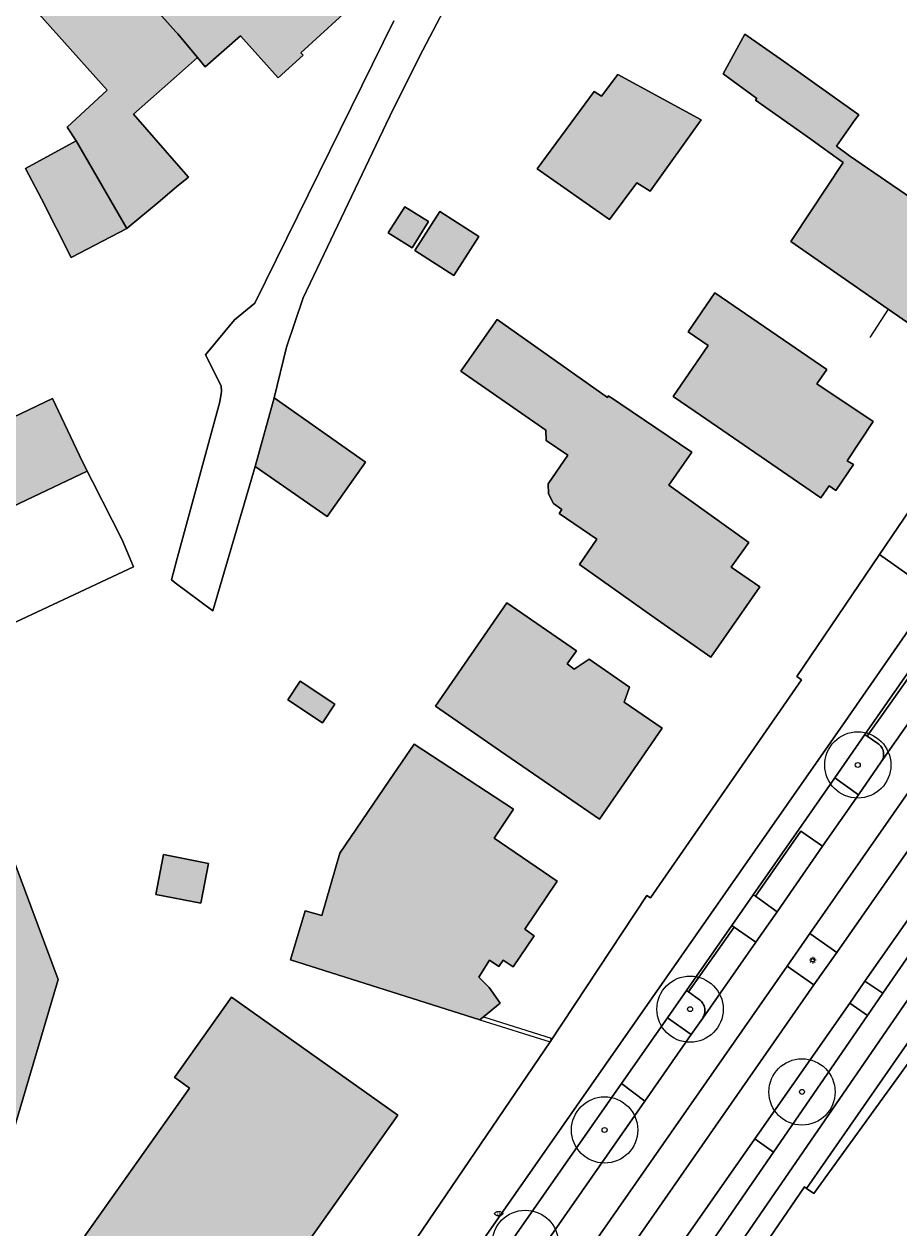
# Model space of a CAD drawing. Header units: metres. Extents: x 187482 to 189800, y 333582 to 335019.
# Tile 55 of 256: x 187988 to 188055, y 333932 to 334023. Entities that reach past the tile are written whole.
import ezdxf
from ezdxf.enums import TextEntityAlignment as Align

# ---------------------------------------------------------------- set-up
doc = ezdxf.new("R2010")
doc.units = ezdxf.units.M
doc.layers.get('0').update_dxf_attribs({"color": 252, "lineweight": 18})
for name, color, linetype, lineweight in [('B-WE-GR-BEPLANTING_CULTUUR_HEESTERS-GV', 252, 'Continuous', 18), ('B-WE-GR-BOOM-S', 252, 'Continuous', 18), ('B-WE-GR-HAAG-G', 252, 'GR-HAAG1-SO', 18), ('B-WE-IE-MEUBILAIR-S', 252, 'Continuous', 18), ('B-WE-IE-TERREINAFSCHEIDING_KUNSTMATIG_HEKWERK-G', 252, 'IE-TERREINAFSCHEIDING_KUNSTMATIG-SO', 18), ('B-WE-IE-TERREINAFSCHEIDING_KUNSTMATIG_MUUR-G', 252, 'IE-TERREINAFSCHEIDING_KUNSTMATIG-SO', 18), ('B-WE-OG-BEBOUWING-GV', 252, 'Continuous', 18), ('B-WE-OG-TERREIN_ERF-GV', 252, 'Continuous', 18), ('B-WE-VH-GESLOTENVERHARDING_ASFALT-GV', 252, 'Continuous', 18), ('B-WE-VH-OPENVERHARDING_BETONSTRAATSTEEN-GV', 252, 'Continuous', 18), ('B-WE-VH-OPENVERHARDING_STRAATBAKSTEEN-GV', 252, 'Continuous', 18)]:
    doc.layers.add(name, color=color, linetype=linetype, lineweight=lineweight)
doc.layers.add('B-WE-OG-BEBOUWING-V', color=7, linetype='Continuous', lineweight=18, true_color=0xf0f0f0)
doc.styles.add('NLCS-ISO', font='NLCS-ISO.ttf')
doc.linetypes.add('GR-HAAG1-SO', pattern='A,6,[176,NLCS.SHX,S=0.125,R=0,X=0,Y=0],-2', length=8)
doc.linetypes.add('IE-TERREINAFSCHEIDING_KUNSTMATIG-SO', pattern='A,4,[82,NLCS.SHX,S=0.75,R=90,X=0,Y=0],4,-2', length=10)

# ---------------------------------------------------------------- blocks, each defined once
blk = doc.blocks.new('SIE-MEUBILAIR_PAAL_LICHTMAST-SO')
for points in [[(-0.62, 0), (-1, 0)], [(-0.71, 0.71), (-0.44, 0.44)], [(0, 1), (0, 0.62)], [(0.44, 0.44), (0.71, 0.71)], [(1, 0), (0.62, 0)], [(-0.71, -0.71), (-0.44, -0.44)], [(0, -0.62), (0, -1)], [(0.44, -0.44), (0.71, -0.71)]]:
    blk.add_lwpolyline(points)
blk.add_circle((0, 0), 0.5)
blk = doc.blocks.new('SIE-MEUBILAIR_PUT_BRANDKRAAN-SO')
blk.add_ellipse((0, 0), major_axis=(1.25, 0), ratio=0.54)
at = {"style": 'NLCS-ISO'}
blk.add_text('bk', height=0.75, dxfattribs=at).set_placement((0.03, 0), align=Align.MIDDLE_CENTER)
blk = doc.blocks.new('SGR-BOOM_GBKN-SO')
at = {"color": 0, "linetype": 'ByBlock', "lineweight": 18}
for radius in [2, 0.15]:
    blk.add_circle((0, 0), radius, dxfattribs=at)

msp = doc.modelspace()

# ---------------------------------------------------------------- hatches: boundary and pattern name
at = {"layer": 'B-WE-OG-BEBOUWING-V'}
h = msp.add_hatch(color=256, dxfattribs=at)
h.dxf.hatch_style = 1
h.paths.add_polyline_path([(187994.677, 334028.403), (187999.947, 334022.486), (188000.083, 334022.334), (188001.579, 334020.545), (188002.154, 334019.858), (188004.822, 334022.176), (188007.668, 334019.025), (188009.555, 334020.726), (188009.381, 334020.915), (188013.741, 334024.936), (188007.956, 334029.785), (188004.463, 334026.658), (187999.242, 334032.489)], flags=17)
h = msp.add_hatch(color=256, dxfattribs=at)
h.dxf.hatch_style = 1
h.paths.add_polyline_path([(187994.677, 334028.403), (187989.602, 334023.859), (187994.769, 334018.088), (187991.735, 334015.293), (187992.415, 334014.281), (187996.241, 334007.65), (187996.429, 334007.807), (187998.61, 334009.629), (188000, 334010.79), (188000.893, 334011.536), (188000, 334012.56), (187996.748, 334016.289), (188000, 334019.153), (188001.579, 334020.545), (188000.083, 334022.334), (187999.947, 334022.486)], flags=17)
h = msp.add_hatch(color=256, dxfattribs=at)
h.dxf.hatch_style = 1
h.paths.add_polyline_path([(188051.486, 334016.233), (188045.8, 334020.275), (188042.892, 334022.307), (188041.263, 334019.316), (188043.799, 334017.466), (188043.707, 334017.337), (188047.867, 334014.384), (188048.798, 334013.724), (188050.324, 334012.641), (188046.519, 334006.915), (188046.354, 334006.666), (188053.707, 334001.57), (188056.943, 333999.336), (188060.484, 334004.452), (188055.662, 334007.79), (188056.283, 334008.699), (188056.6, 334009.164), (188053.987, 334010.948), (188050.78, 334013.138), (188049.801, 334013.869), (188051.228, 334015.871)], flags=17)
h = msp.add_hatch(color=256, dxfattribs=at)
h.dxf.hatch_style = 1
h.paths.add_polyline_path([(188027.208, 334012.153), (188032.67, 334008.344), (188034.743, 334011.103), (188035.732, 334010.483), (188039.587, 334015.857), (188033.309, 334019.265), (188032.06, 334017.649), (188031.511, 334017.977), (188030.458, 334016.551)], flags=17)
h = msp.add_hatch(color=256, dxfattribs=at)
h.dxf.hatch_style = 1
h.paths.add_polyline_path([(187996.241, 334007.65), (187992.415, 334014.281), (187988.602, 334012.192), (187989.811, 334009.896), (187992.027, 334005.478)], flags=17)
h = msp.add_hatch(color=256, dxfattribs=at)
h.dxf.hatch_style = 1
h.paths.add_polyline_path([(188017.224, 334009.302), (188015.98, 334007.328), (188017.77, 334006.2), (188019.014, 334008.174)], flags=17)
h = msp.add_hatch(color=256, dxfattribs=at)
h.dxf.hatch_style = 1
h.paths.add_polyline_path([(188020.923, 334004.102), (188022.811, 334007.049), (188019.864, 334008.937), (188017.976, 334005.99)], flags=17)
h = msp.add_hatch(color=256, dxfattribs=at)
h.dxf.hatch_style = 1
h.paths.add_polyline_path([(188040.624, 334002.81), (188038.6, 333999.872), (188040.122, 333998.831), (188037.484, 333994.991), (188039.133, 333993.859), (188048.63, 333987.335), (188049.253, 333988.242), (188049.748, 333987.902), (188051.085, 333989.85), (188050.619, 333990.141), (188052.586, 333993.11), (188048.328, 333995.931), (188049.086, 333997.024)], flags=17)
h = msp.add_hatch(color=256, dxfattribs=at)
h.dxf.hatch_style = 1
h.paths.add_polyline_path([(188028.076, 333987.653), (188028.445, 333986.913), (188029.089, 333986.467), (188028.885, 333986.173), (188031.706, 333984.222), (188030.402, 333982.312), (188036.053, 333978.319), (188040.324, 333975.34), (188044.018, 333980.637), (188041.869, 333982.12), (188043.192, 333983.964), (188037.156, 333988.294), (188038.881, 333990.782), (188032.6, 333995.031), (188032.514, 333994.906), (188024.186, 334000.786), (188021.451, 333996.897), (188027.872, 333992.452), (188027.905, 333991.672), (188029.523, 333990.559), (188028.044, 333988.409)], flags=17)
h = msp.add_hatch(color=256, dxfattribs=at)
h.dxf.hatch_style = 1
h.paths.add_polyline_path([(187982.198, 333984.967), (187982.532, 333984.266), (187993.235, 333989.367), (187992.901, 333990.068), (187990.63, 333994.834), (187979.927, 333989.733)], flags=17)
h = msp.add_hatch(color=256, dxfattribs=at)
h.dxf.hatch_style = 1
h.paths.add_polyline_path([(188005.932, 333989.699), (188011.351, 333985.936), (188014.263, 333990.039), (188007.359, 333994.895)], flags=17)
h = msp.add_hatch(color=256, dxfattribs=at)
h.dxf.hatch_style = 1
h.paths.add_polyline_path([(188029.468, 333974.817), (188030.191, 333975.803), (188024.927, 333979.416), (188019.536, 333971.639), (188024.447, 333968.237), (188031.914, 333963.103), (188036.646, 333969.984), (188033.776, 333971.936), (188034.193, 333973.057), (188031.129, 333975.179), (188030.005, 333974.432)], flags=17)
h = msp.add_hatch(color=256, dxfattribs=at)
h.dxf.hatch_style = 1
h.paths.add_polyline_path([(187971.252, 333973.399), (187948.51, 333964.466), (187948.704, 333963.972), (187949.988, 333964.478), (187956.203, 333948.691), (187955.002, 333948.202), (187955.191, 333947.701), (187973.901, 333955.099), (187979.877, 333939.788), (187987.081, 333937.563), (187991.069, 333951.029), (187981.26, 333977.196), (187971.315, 333973.111)], flags=17)
h = msp.add_hatch(color=256, dxfattribs=at)
h.dxf.hatch_style = 1
h.paths.add_polyline_path([(188011.939, 333971.773), (188009.329, 333973.512), (188008.396, 333972.112), (188011.005, 333970.373)], flags=17)
h = msp.add_hatch(color=256, dxfattribs=at)
h.dxf.hatch_style = 1
h.paths.add_polyline_path([(188016.071, 333966.042), (188012.323, 333960.557), (188010.953, 333955.832), (188009.71, 333956.207), (188008.596, 333952.497), (188022.891, 333947.983), (188023.166, 333948.205), (188024.429, 333949.225), (188023.598, 333950.415), (188022.8, 333951.198), (188023.609, 333952.471), (188024.322, 333951.996), (188024.656, 333952.481), (188025.4, 333951.979), (188026.99, 333954.31), (188026.279, 333954.822), (188028.735, 333958.43), (188023.963, 333961.679), (188025.422, 333963.855), (188017.939, 333968.776)], flags=17)
h = msp.add_hatch(color=256, dxfattribs=at)
h.dxf.hatch_style = 1
h.paths.add_polyline_path([(187998.424, 333957.424), (188001.826, 333956.764), (188002.41, 333959.774), (187999.008, 333960.434)], flags=17)
h = msp.add_hatch(color=256, dxfattribs=at)
h.dxf.hatch_style = 1
h.paths.add_polyline_path([(187969.32, 333913.313), (187975.518, 333908.911), (187977.874, 333912.244), (187978.851, 333911.549), (187979.38, 333911.173), (187978.03, 333909.291), (187978.584, 333908.898), (187978.755, 333908.777), (187988.731, 333901.696), (187988.894, 333901.58), (188016.691, 333940.776), (188004.137, 333949.679), (187999.845, 333943.626), (188000.032, 333943.494), (188000.963, 333942.834), (187984.701, 333919.904), (187984.959, 333919.721), (187983.928, 333918.27), (187982.746, 333919.109), (187983.586, 333920.291), (187977.398, 333924.686), (187969.403, 333913.429)], flags=17)

# ---------------------------------------------------------------- linework, layer by layer
at = {"layer": 'B-WE-GR-BEPLANTING_CULTUUR_HEESTERS-GV', "flags": 128}
for points in [[(188052.931, 333968.82), (188052.13, 333969.365), (188051.956, 333969.484), (188049.688, 333966.239), (188051.458, 333964.937), (188053.188, 333967.422)], [(188039.465, 333949.485), (188038.632, 333950.085), (188038.486, 333950.19), (188037.046, 333948.129)], [(188037.046, 333948.129), (188038.841, 333946.866), (188039.708, 333948.113)]]:
    msp.add_lwpolyline(points, dxfattribs=at)
at = {"layer": 'B-WE-GR-BEPLANTING_CULTUUR_HEESTERS-GV'}
for points in [[(188053.206, 333968.54, 0.095504), (188052.931, 333968.82)], [(188053.351, 333968.175, 0.095041), (188053.206, 333968.54)], [(188053.188, 333967.422, 0.097972), (188053.345, 333967.782)], [(188053.345, 333967.782, 0.096709), (188053.351, 333968.175)], [(188039.729, 333949.203, 0.098914), (188039.465, 333949.485)], [(188039.866, 333948.842, 0.096693), (188039.729, 333949.203)], [(188039.856, 333948.456, 0.09838), (188039.866, 333948.842)], [(188039.708, 333948.113, 0.09524), (188039.856, 333948.456)]]:
    msp.add_lwpolyline(points, format="xyb", dxfattribs=at)
at = {"layer": 'B-WE-GR-BEPLANTING_CULTUUR_HEESTERS-GV', "flags": 128}
for points in [[(188051.953, 333950.893), (188053.311, 333949.98), (188060.954, 333961.076), (188059.707, 333961.918)], [(188050.815, 333949.231), (188043.65, 333938.991), (188045.054, 333937.997), (188052.142, 333948.291)], [(188033.576, 333943.167), (188023.447, 333928.677), (188025.249, 333927.397), (188035.352, 333941.851)]]:
    msp.add_lwpolyline(points, close=True, dxfattribs=at)
at = {"layer": 'B-WE-GR-HAAG-G', "ltscale": 0.2, "flags": 128}
msp.add_lwpolyline([(188005.932, 333989.699), (188002.734, 333978.834), (187999.896, 333980.932), (187999.602, 333981.149), (188000, 333982.605), (188003.271, 333994.582), (188003.392, 333995.359), (188003.357, 333995.798), (188002.179, 333998.133)], dxfattribs=at)
at = {"layer": 'B-WE-IE-TERREINAFSCHEIDING_KUNSTMATIG_HEKWERK-G', "ltscale": 0.2, "flags": 128}
msp.add_lwpolyline([(188005.893, 334002.019), (188004.357, 334000.76), (188002.179, 333998.133)], dxfattribs=at)
at = {"layer": 'B-WE-IE-TERREINAFSCHEIDING_KUNSTMATIG_MUUR-G', "ltscale": 0.2, "flags": 128}
for points in [[(188053.707, 334001.57), (188052.327, 333999.429)], [(188022.891, 333947.983), (188028.185, 333946.311)], [(188023.166, 333948.205), (188028.263, 333946.6), (188028.185, 333946.311)]]:
    msp.add_lwpolyline(points, dxfattribs=at)
at = {"layer": 'B-WE-OG-BEBOUWING-GV', "flags": 128}
for points in [[(187994.677, 334028.403), (187999.947, 334022.486), (188000.083, 334022.334), (188001.579, 334020.545), (188002.154, 334019.858), (188004.822, 334022.176), (188007.668, 334019.025), (188009.555, 334020.726), (188009.381, 334020.915), (188013.741, 334024.936), (188007.956, 334029.785), (188004.463, 334026.658), (187999.242, 334032.489)], [(187994.677, 334028.403), (187989.602, 334023.859), (187994.769, 334018.088), (187991.735, 334015.293), (187992.415, 334014.281), (187996.241, 334007.65), (187996.429, 334007.807), (187998.61, 334009.629), (188000, 334010.79), (188000.893, 334011.536), (188000, 334012.56), (187996.748, 334016.289), (188000, 334019.153), (188001.579, 334020.545), (188000.083, 334022.334), (187999.947, 334022.486)], [(188051.486, 334016.233), (188045.8, 334020.275), (188042.892, 334022.307), (188041.263, 334019.316), (188043.799, 334017.466), (188043.707, 334017.337), (188047.867, 334014.384), (188048.798, 334013.724), (188050.324, 334012.641), (188046.519, 334006.915), (188046.354, 334006.666), (188053.707, 334001.57), (188056.943, 333999.336), (188060.484, 334004.452), (188055.662, 334007.79), (188056.283, 334008.699), (188056.6, 334009.164), (188053.987, 334010.948), (188050.78, 334013.138), (188049.801, 334013.869), (188051.228, 334015.871)], [(188027.208, 334012.153), (188032.67, 334008.344), (188034.743, 334011.103), (188035.732, 334010.483), (188039.587, 334015.857), (188033.309, 334019.265), (188032.06, 334017.649), (188031.511, 334017.977), (188030.458, 334016.551)], [(187996.241, 334007.65), (187992.415, 334014.281), (187988.602, 334012.192), (187989.811, 334009.896), (187992.027, 334005.478)], [(188017.224, 334009.302), (188015.98, 334007.328), (188017.77, 334006.2), (188019.014, 334008.174)], [(188020.923, 334004.102), (188022.811, 334007.049), (188019.864, 334008.937), (188017.976, 334005.99)], [(188040.624, 334002.81), (188038.6, 333999.872), (188040.122, 333998.831), (188037.484, 333994.991), (188039.133, 333993.859), (188048.63, 333987.335), (188049.253, 333988.242), (188049.748, 333987.902), (188051.085, 333989.85), (188050.619, 333990.141), (188052.586, 333993.11), (188048.328, 333995.931), (188049.086, 333997.024)], [(188028.076, 333987.653), (188028.445, 333986.913), (188029.089, 333986.467), (188028.885, 333986.173), (188031.706, 333984.222), (188030.402, 333982.312), (188036.053, 333978.319), (188040.324, 333975.34), (188044.018, 333980.637), (188041.869, 333982.12), (188043.192, 333983.964), (188037.156, 333988.294), (188038.881, 333990.782), (188032.6, 333995.031), (188032.514, 333994.906), (188024.186, 334000.786), (188021.451, 333996.897), (188027.872, 333992.452), (188027.905, 333991.672), (188029.523, 333990.559), (188028.044, 333988.409)], [(187982.198, 333984.967), (187982.532, 333984.266), (187993.235, 333989.367), (187992.901, 333990.068), (187990.63, 333994.834), (187979.927, 333989.733)], [(188005.932, 333989.699), (188011.351, 333985.936), (188014.263, 333990.039), (188007.359, 333994.895)], [(188029.468, 333974.817), (188030.191, 333975.803), (188024.927, 333979.416), (188019.536, 333971.639), (188024.447, 333968.237), (188031.914, 333963.103), (188036.646, 333969.984), (188033.776, 333971.936), (188034.193, 333973.057), (188031.129, 333975.179), (188030.005, 333974.432)], [(187971.252, 333973.399), (187948.51, 333964.466), (187948.704, 333963.972), (187949.988, 333964.478), (187956.203, 333948.691), (187955.002, 333948.202), (187955.191, 333947.701), (187973.901, 333955.099), (187979.877, 333939.788), (187987.081, 333937.563), (187991.069, 333951.029), (187981.26, 333977.196), (187971.315, 333973.111)], [(188011.939, 333971.773), (188009.329, 333973.512), (188008.396, 333972.112), (188011.005, 333970.373)], [(188016.071, 333966.042), (188012.323, 333960.557), (188010.953, 333955.832), (188009.71, 333956.207), (188008.596, 333952.497), (188022.891, 333947.983), (188023.166, 333948.205), (188024.429, 333949.225), (188023.598, 333950.415), (188022.8, 333951.198), (188023.609, 333952.471), (188024.322, 333951.996), (188024.656, 333952.481), (188025.4, 333951.979), (188026.99, 333954.31), (188026.279, 333954.822), (188028.735, 333958.43), (188023.963, 333961.679), (188025.422, 333963.855), (188017.939, 333968.776)], [(187998.424, 333957.424), (188001.826, 333956.764), (188002.41, 333959.774), (187999.008, 333960.434)], [(187969.32, 333913.313), (187975.518, 333908.911), (187977.874, 333912.244), (187978.851, 333911.549), (187979.38, 333911.173), (187978.03, 333909.291), (187978.584, 333908.898), (187978.755, 333908.777), (187988.731, 333901.696), (187988.894, 333901.58), (188016.691, 333940.776), (188004.137, 333949.679), (187999.845, 333943.626), (188000.032, 333943.494), (188000.963, 333942.834), (187984.701, 333919.904), (187984.959, 333919.721), (187983.928, 333918.27), (187982.746, 333919.109), (187983.586, 333920.291), (187977.398, 333924.686), (187969.403, 333913.429)]]:
    msp.add_lwpolyline(points, close=True, dxfattribs=at)
at = {"layer": 'B-WE-OG-TERREIN_ERF-GV', "flags": 128}
for points in [[(188016.387, 334023.318), (188005.893, 334002.019), (188004.357, 334000.76), (188002.179, 333998.133), (188003.357, 333995.798), (188003.392, 333995.359), (188003.271, 333994.582), (188000, 333982.605), (187999.602, 333981.149), (187999.896, 333980.932), (188002.734, 333978.834), (188005.932, 333989.699), (188007.359, 333994.895), (188008.29, 333998.705), (188009.554, 334002.429), (188016.336, 334016.656), (188018.577, 334021.11), (188034.387, 334051.194)], [(188034.387, 334051.194), (188018.577, 334021.11), (188016.336, 334016.656), (188009.554, 334002.429), (188008.29, 333998.705), (188007.359, 333994.895), (188014.263, 333990.039), (188011.351, 333985.936), (188005.932, 333989.699), (188002.734, 333978.834), (187999.896, 333980.932), (187999.602, 333981.149), (188000, 333982.605), (188003.271, 333994.582), (188003.392, 333995.359), (188003.357, 333995.798), (188002.179, 333998.133), (188004.357, 334000.76), (188005.893, 334002.019), (188016.387, 334023.318)], [(188013.741, 334024.936), (188009.381, 334020.915), (188009.555, 334020.726), (188007.668, 334019.025), (188004.822, 334022.176), (188002.154, 334019.858), (188001.579, 334020.545), (188000, 334019.153), (187996.748, 334016.289), (188000, 334012.56), (188000.893, 334011.536), (188000, 334010.79), (187998.61, 334009.629), (187996.429, 334007.807), (187996.241, 334007.65), (187992.027, 334005.478), (187989.811, 334009.896), (187988.602, 334012.192), (187992.415, 334014.281), (187991.735, 334015.293), (187994.769, 334018.088), (187989.602, 334023.859)], [(188017.729, 333930.923), (188028.185, 333946.311), (188035.49, 333957.353), (188035.765, 333957.184), (188047.17, 333973.62), (188046.816, 333973.87), (188053.058, 333983.06), (188067.805, 334004.773)], [(187979.927, 333989.733), (187990.63, 333994.834), (187992.901, 333990.068), (187995.896, 333984.179), (187996.739, 333982.13), (187982.992, 333975.706)], [(187981.26, 333977.196), (187991.069, 333951.029), (187987.081, 333937.563)], [(188065.695, 333961.069), (188065.628, 333961.004), (188065.561, 333960.937), (188065.496, 333960.869), (188065.432, 333960.8), (188065.369, 333960.73), (188065.307, 333960.659), (188064.427, 333959.371), (188080.751, 333948.176), (188082.876, 333946.719), (188079.022, 333939.779), (188076.845, 333941.142), (188074.013, 333941.519), (188072.476, 333942.167), (188070.403, 333943.627), (188068.024, 333940.454), (188065.349, 333941.239), (188056.932, 333947.078), (188048.1, 333934.879), (188047.557, 333935.25), (188047.401, 333935.385), (188040.576, 333925.436)], [(187984.701, 333919.904), (188000.963, 333942.834), (188000.032, 333943.494), (187999.845, 333943.626), (188004.137, 333949.679), (188016.691, 333940.776), (187988.894, 333901.58)]]:
    msp.add_lwpolyline(points, dxfattribs=at)
for points in [[(188045.8, 334020.275), (188051.486, 334016.233), (188051.228, 334015.871), (188049.801, 334013.869), (188050.78, 334013.138), (188053.987, 334010.948), (188056.6, 334009.164), (188056.283, 334008.699), (188055.662, 334007.79), (188060.484, 334004.452), (188056.943, 333999.336), (188053.707, 334001.57), (188046.354, 334006.666), (188046.519, 334006.915), (188050.324, 334012.641), (188048.798, 334013.724), (188047.867, 334014.384), (188043.707, 334017.337), (188043.799, 334017.466), (188041.263, 334019.316), (188042.892, 334022.307)], [(188033.309, 334019.265), (188039.587, 334015.857), (188035.732, 334010.483), (188034.743, 334011.103), (188032.67, 334008.344), (188027.208, 334012.153), (188030.458, 334016.551), (188031.511, 334017.977), (188032.06, 334017.649)], [(188017.224, 334009.302), (188019.014, 334008.174), (188017.77, 334006.2), (188015.98, 334007.328)], [(188019.864, 334008.937), (188022.811, 334007.049), (188020.923, 334004.102), (188017.976, 334005.99)], [(188048.328, 333995.931), (188052.586, 333993.11), (188050.619, 333990.141), (188051.085, 333989.85), (188049.748, 333987.902), (188049.253, 333988.242), (188048.63, 333987.335), (188039.133, 333993.859), (188037.484, 333994.991), (188040.122, 333998.831), (188038.6, 333999.872), (188040.624, 334002.81), (188049.086, 333997.024)], [(188027.872, 333992.452), (188021.451, 333996.897), (188024.186, 334000.786), (188032.514, 333994.906), (188032.6, 333995.031), (188038.881, 333990.782), (188037.156, 333988.294), (188043.192, 333983.964), (188041.869, 333982.12), (188044.018, 333980.637), (188040.324, 333975.34), (188036.053, 333978.319), (188030.402, 333982.312), (188031.706, 333984.222), (188028.885, 333986.173), (188029.089, 333986.467), (188028.445, 333986.913), (188028.076, 333987.653), (188028.044, 333988.409), (188029.523, 333990.559), (188027.905, 333991.672)], [(187992.901, 333990.068), (187993.235, 333989.367), (187982.532, 333984.266), (187982.198, 333984.967), (187980.89, 333984.333), (187982.28, 333980.81), (187964.172, 333973.62), (187938.199, 333963.624), (187939.056, 333960.956), (187948.51, 333964.466), (187971.252, 333973.399), (187982.248, 333977.71), (187982.992, 333975.706), (187996.739, 333982.13), (187995.896, 333984.179)], [(188031.129, 333975.179), (188034.193, 333973.057), (188033.776, 333971.936), (188036.646, 333969.984), (188031.914, 333963.103), (188024.447, 333968.237), (188019.536, 333971.639), (188024.927, 333979.416), (188030.191, 333975.803), (188029.468, 333974.817), (188030.005, 333974.432)], [(188011.939, 333971.773), (188011.005, 333970.373), (188008.396, 333972.112), (188009.329, 333973.512)], [(188012.323, 333960.557), (188016.071, 333966.042), (188017.939, 333968.776), (188025.422, 333963.855), (188023.963, 333961.679), (188028.735, 333958.43), (188026.279, 333954.822), (188026.99, 333954.31), (188025.4, 333951.979), (188024.656, 333952.481), (188024.322, 333951.996), (188023.609, 333952.471), (188022.8, 333951.198), (188023.598, 333950.415), (188024.429, 333949.225), (188023.166, 333948.205), (188022.891, 333947.983), (188008.596, 333952.497), (188009.71, 333956.207), (188010.953, 333955.832)], [(188002.41, 333959.774), (188001.826, 333956.764), (187998.424, 333957.424), (187999.008, 333960.434)], [(188056.932, 333947.078), (188056.158, 333947.615), (188047.557, 333935.25), (188048.1, 333934.879)]]:
    msp.add_lwpolyline(points, close=True, dxfattribs=at)
at = {"layer": 'B-WE-VH-GESLOTENVERHARDING_ASFALT-GV', "flags": 128}
for points in [[(188007.408, 333896.597), (188009.118, 333899.069), (188026.297, 333923.653), (188027.984, 333926.1), (188046.087, 333952.019), (188047.805, 333954.477), (188062.907, 333976.156), (188060.486, 333977.865), (188059.737, 333976.79), (188057.227, 333973.187), (188053.188, 333967.422), (188051.458, 333964.937), (188048.76, 333961.063), (188045.333, 333956.132), (188043.732, 333953.842), (188039.708, 333948.113), (188038.841, 333946.866), (188035.352, 333941.851), (188025.249, 333927.397)], [(188014.757, 333897.543), (188023.036, 333909.413), (188031.03, 333920.887), (188032.178, 333922.526), (188036.508, 333928.794), (188043.65, 333938.991), (188050.815, 333949.231), (188051.953, 333950.893), (188059.707, 333961.918), (188067.423, 333972.968), (188064.955, 333974.711), (188049.823, 333953.044), (188048.11, 333950.603), (188030.022, 333924.681), (188028.295, 333922.206), (188011.19, 333897.679), (188009.391, 333895.272), (188008.053, 333893.628), (188006.449, 333892.241)]]:
    msp.add_lwpolyline(points, dxfattribs=at)
msp.add_lwpolyline([(188042.083, 333954.976), (188041.91, 333955.095), (188038.486, 333950.19), (188038.632, 333950.085)], close=True, dxfattribs=at)
at = {"layer": 'B-WE-VH-OPENVERHARDING_BETONSTRAATSTEEN-GV', "flags": 128}
for points in [[(188018.369, 333921.393), (188022.284, 333926.993), (188023.447, 333928.677), (188033.576, 333943.167), (188037.046, 333948.129), (188038.486, 333950.19), (188041.91, 333955.095), (188043.529, 333957.415), (188046.958, 333962.328), (188049.688, 333966.239), (188051.956, 333969.484), (188057.942, 333978.062), (188058.674, 333979.113), (188057.184, 333980.161), (188050.454, 333970.483), (188021.158, 333928.543), (188003.084, 333902.707), (188000, 333898.314), (187995.4, 333891.762), (187994.931, 333891.094), (187994.091, 333889.897), (187993.637, 333889.676)], [(188053.188, 333967.422), (188057.227, 333973.187), (188055.586, 333974.283), (188052.13, 333969.365), (188052.931, 333968.82)], [(188000, 333869.323), (188062.537, 333960.166), (188070.118, 333970.313), (188070.486, 333970.806), (188068.993, 333971.86), (188060.954, 333961.076), (188053.311, 333949.98), (188052.142, 333948.291), (188045.054, 333937.997), (188037.991, 333927.741)], [(188039.708, 333948.113), (188043.732, 333953.842), (188042.083, 333954.976), (188038.632, 333950.085), (188039.465, 333949.485)]]:
    msp.add_lwpolyline(points, dxfattribs=at)
at = {"layer": 'B-WE-VH-OPENVERHARDING_BETONSTRAATSTEEN-GV'}
for points in [[(188052.931, 333968.82, -0.095504), (188053.206, 333968.54)], [(188053.206, 333968.54, -0.095041), (188053.351, 333968.175)], [(188053.345, 333967.782, -0.097972), (188053.188, 333967.422)], [(188053.351, 333968.175, -0.096709), (188053.345, 333967.782)], [(188039.465, 333949.485, -0.098914), (188039.729, 333949.203)], [(188039.729, 333949.203, -0.096693), (188039.866, 333948.842)], [(188039.866, 333948.842, -0.09838), (188039.856, 333948.456)], [(188039.856, 333948.456, -0.09524), (188039.708, 333948.113)]]:
    msp.add_lwpolyline(points, format="xyb", dxfattribs=at)
at = {"layer": 'B-WE-VH-OPENVERHARDING_BETONSTRAATSTEEN-GV', "flags": 128}
msp.add_lwpolyline([(188043.699, 333957.298), (188045.333, 333956.132), (188048.76, 333961.063), (188047.128, 333962.21)], close=True, dxfattribs=at)
at = {"layer": 'B-WE-VH-OPENVERHARDING_STRAATBAKSTEEN-GV', "flags": 128}
for points in [[(188067.805, 334004.773), (188053.058, 333983.06), (188057.184, 333980.161)], [(188064.157, 333961.678), (188062.537, 333960.166), (188000, 333869.323), (187992.062, 333857.916), (187989.168, 333853.934), (187981.666, 333843.11), (187968.752, 333823.895), (187971.237, 333822.252), (187976.063, 333829.099), (187978.095, 333832.166), (187983.734, 333840.254), (187988.099, 333846.875), (187988.35, 333848.59), (187993.498, 333856.316), (187995.851, 333859.703), (187999.458, 333864.964), (187999.103, 333865.251), (188023.614, 333900.798), (188028.013, 333907.146), (188040.576, 333925.436), (188047.401, 333935.385), (188047.557, 333935.25), (188056.158, 333947.615)]]:
    msp.add_lwpolyline(points, dxfattribs=at)
for points in [[(188053.058, 333983.06), (188046.816, 333973.87), (188047.17, 333973.62), (188035.765, 333957.184), (188035.49, 333957.353), (188028.185, 333946.311), (188017.729, 333930.923), (188018.228, 333930.576), (188018.617, 333930.306), (188010.277, 333918.297), (188001.101, 333904.172), (188000, 333902.594), (187996.498, 333897.573), (187996.015, 333896.881), (187992.113, 333896.067), (187992.07, 333893.991), (187995.4, 333891.762), (188000, 333898.314), (188003.084, 333902.707), (188021.158, 333928.543), (188050.454, 333970.483), (188057.184, 333980.161)], [(188060.486, 333977.865), (188060.541, 333977.944), (188058.736, 333979.202), (188058.674, 333979.113), (188057.942, 333978.062), (188051.956, 333969.484), (188052.13, 333969.365), (188055.586, 333974.283), (188057.227, 333973.187), (188059.737, 333976.79)], [(188047.805, 333954.477), (188049.823, 333953.044), (188064.955, 333974.711), (188062.907, 333976.156)], [(188043.529, 333957.415), (188043.699, 333957.298), (188047.128, 333962.21), (188048.76, 333961.063), (188051.458, 333964.937), (188049.688, 333966.239), (188046.958, 333962.328)], [(188041.91, 333955.095), (188042.083, 333954.976), (188043.732, 333953.842), (188045.333, 333956.132), (188043.699, 333957.298), (188043.529, 333957.415)], [(188049.823, 333953.044), (188047.805, 333954.477), (188046.087, 333952.019), (188048.11, 333950.603)], [(188027.984, 333926.1), (188030.022, 333924.681), (188048.11, 333950.603), (188046.087, 333952.019)], [(188053.311, 333949.98), (188051.953, 333950.893), (188050.815, 333949.231), (188052.142, 333948.291)], [(188033.576, 333943.167), (188035.352, 333941.851), (188038.841, 333946.866), (188037.046, 333948.129)], [(188045.054, 333937.997), (188043.65, 333938.991), (188036.508, 333928.794), (188037.991, 333927.741)]]:
    msp.add_lwpolyline(points, close=True, dxfattribs=at)

# ---------------------------------------------------------------- block references
at = {"layer": 'B-WE-GR-BOOM-S', "xscale": 1.25, "yscale": 1.25, "zscale": 1.25}
for p in [(188051.418, 333967.197), (188038.757, 333948.78), (188047.204, 333942.541), (188032.304, 333939.67), (188026.319, 333931.117)]:
    msp.add_blockref('SGR-BOOM_GBKN-SO', p, dxfattribs=at)
at = {"layer": 'B-WE-IE-MEUBILAIR-S', "xscale": 0.25, "yscale": 0.25, "zscale": 0.25}
for name, p in [('SIE-MEUBILAIR_PAAL_LICHTMAST-SO', (188048.019, 333952.473)), ('SIE-MEUBILAIR_PUT_BRANDKRAAN-SO', (188024.305, 333933.356))]:
    msp.add_blockref(name, p, dxfattribs=at)

doc.saveas('drawing.dxf')
